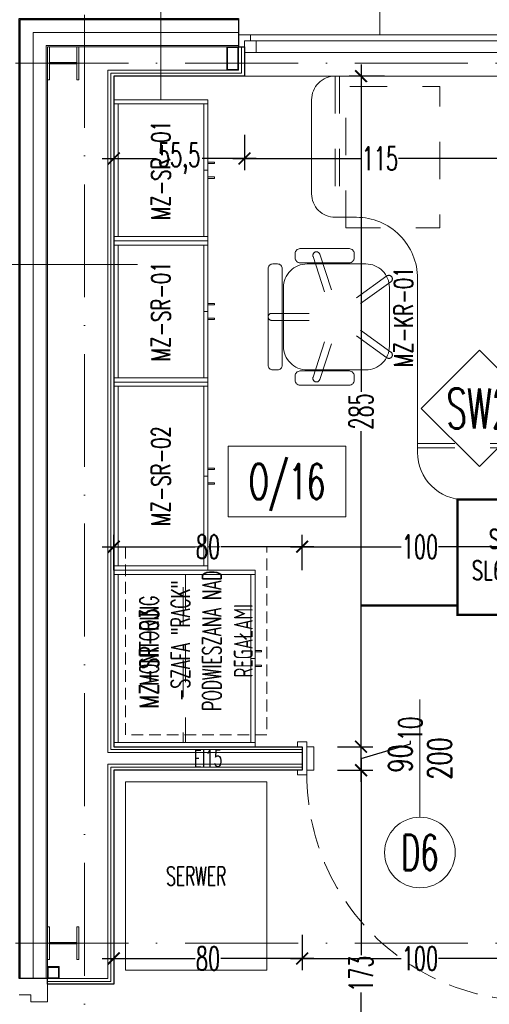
# Model space of a CAD drawing. Header units: millimetres. Extents: x -2074 to 12588, y -3630 to 101167.
# Tile 111 of 256: x 1942 to 2142, y 1691 to 2109. Entities that reach past the tile are written whole.
import ezdxf
from ezdxf.enums import TextEntityAlignment as Align

# ---------------------------------------------------------------- set-up
doc = ezdxf.new("R2010")
doc.units = ezdxf.units.MM
for name, pattern in [('ACAD_ISO10W100', [18, 12, -3, 0, -3]), ('DASH', [0.75, 0.5, -0.25]), ('DASHED', [19.05, 12.7, -6.35]), ('DGN Style 2', [40.89049, 24.534294, -16.356196]), ('HIDDEN2', [6.175, 3.175, -3])]:
    doc.linetypes.add(name, pattern=pattern)
for name, color, linetype, lineweight in [('SelinAr_BUD_drzwi okna', 7, 'Continuous', 18), ('SelinAr_BUD_drzwi okna znaczniki', 7, 'Continuous', 18), ('SelinAr_BUD_opisy', 7, 'Continuous', 20), ('SelinAr_BUD_opisy pomieszczeń', 7, 'Continuous', 20), ('SelinAr_BUD_opisy ścian', 7, 'Continuous', 20), ('SelinAr_BUD_osie', 8, 'ACAD_ISO10W100', 18), ('SelinAr_BUD_wymiary', 7, 'Continuous', 18), ('SelinAr_BUD_ściany', 7, 'Continuous', 25), ('SelinAr_BUD_ściany struktura', 8, 'Continuous', 9), ('SelinAr_IE_rozdzielnica serwer', 7, 'Continuous', 18), ('SelinAr_K_stal', 7, 'Continuous', 20), ('SelinAr_WYP_meble', 8, 'Continuous', 18), ('SelinAr_WYP_ppoż', 1, 'Continuous', 25)]:
    doc.layers.add(name, color=color, linetype=linetype, lineweight=lineweight)
doc.styles.add('JACEK_07', font='SIMPLEX.SHX', dxfattribs={"width": 0.7})
doc.styles.add('style1', font='romans.shx', dxfattribs={"width": 0.6})
doc.linetypes.add('BATTING', pattern='A,0.00254,-2.54,[134,ltypeshp.shx,S=2.54,R=0,X=-2.54,Y=0],-5.08,[134,ltypeshp.shx,S=2.54,R=180,X=2.54,Y=0],-2.54', length=10.16254)
doc.dimstyles.new('ISO-25 Ania', dxfattribs={"dimtxt": 10, "dimasz": 5, "dimexe": 5, "dimexo": 0.625, "dimtad": 0, "dimrnd": 0.01, "dimtxsty": 'style1', "dimblk": 'ARCHTICK', "dimcen": 5, "dimdle": 5, "dimadec": 0, "dimazin": 0, "dimtfac": 1, "dimtmove": 0, "dimatfit": 3, "dimldrblk": 'ARCHTICK', "dimfxl": 0, "dimarcsym": 0})

# ---------------------------------------------------------------- blocks, each defined once
blk = doc.blocks.new('fdfsdfeqweqwe')
at = {"layer": 'SelinAr_BUD_drzwi okna znaczniki', "ltscale": 0.2}
blk.add_circle((10544.64, 109215.02), 15, dxfattribs=at)
at = {"layer": 'SelinAr_BUD_drzwi okna znaczniki', "ltscale": 0.2, "style": 'style1', "width": 0.6}
blk.add_text('D6', height=15, dxfattribs=at).set_placement((10544.64, 109215.02), align=Align.MIDDLE_CENTER)
blk = doc.blocks.new('*U616')
at = {"ltscale": 4}
blk.add_line((0, 50), (0, -2060), dxfattribs=at)
blk = doc.blocks.new('*U373')
at = {"linetype": 'HIDDEN2', "lineweight": 0, "ltscale": 5}
for p, q in [((156.2, -61), (156.2, 0)), ((158, -61), (158, 0)), ((0, -94.2), (60, -94.2)), ((0, -96), (60, -96))]:
    blk.add_line(p, q, dxfattribs=at)
at = {"lineweight": 0, "flags": 128}
blk.add_lwpolyline([(60, -87), (60, -96, -0.414214), (50, -106), (10, -106, -0.414214), (0, -96), (0, 0), (180, 0), (180, -41, -0.414214), (160, -61), (86, -61, 0.414214)], format="xyb", close=True, dxfattribs=at)
at = {"linetype": 'HIDDEN2', "lineweight": 0, "ltscale": 5, "flags": 128}
blk.add_lwpolyline([(64.42, -91.5), (4.42, -91.5), (4.42, -51.5), (64.42, -51.5)], close=True, dxfattribs=at)
at = {"lineweight": 0}
blk.add_circle((13, -13), 3, dxfattribs=at)
at = {"insert": (90, -20.5), "char_height": 8, "width": 180, "attachment_point": 5, "style": 'JACEK_07'}
blk.add_mtext('MZ-B-02-L/P', dxfattribs=at)
blk = doc.blocks.new('*U372')
at = {"linetype": 'Continuous', "lineweight": 0}
for p, q in [((0, 0), (75, 0)), ((1.8, -1.8), (73.2, -1.8))]:
    blk.add_line(p, q, dxfattribs=at)
at = {"linetype": 'Continuous', "lineweight": 0, "flags": 128}
for points in [[(1.8, 0), (1.8, -60), (0, -60), (0, 0)], [(75, 0), (75, -60), (73.2, -60), (73.2, 0)], [(1.8, -58.2), (37.5, -58.2), (37.5, -60), (1.8, -60)], [(37.5, -58.2), (73.2, -58.2), (73.2, -60), (37.5, -60)], [(34.66, -60), (34.66, -62.79), (34.06, -62.79), (34.06, -60)], [(40.34, -60), (40.34, -62.79), (40.94, -62.79), (40.94, -60)]]:
    blk.add_lwpolyline(points, close=True, dxfattribs=at)
at = {"linetype": 'HIDDEN2', "lineweight": 0, "ltscale": 5, "flags": 128}
blk.add_lwpolyline([(73.2, -29.5), (73.2, -30.5), (1.8, -30.5), (1.8, -29.5)], close=True, dxfattribs=at)
at = {"insert": (37.5, -15), "char_height": 8, "width": 75, "attachment_point": 5, "style": 'JACEK_07'}
blk.add_mtext('MZ-SR-03', dxfattribs=at)
blk = doc.blocks.new('*U371')
at = {"linetype": 'HIDDEN2', "lineweight": 0, "ltscale": 5}
for p, q in [((-1.5, -1.5), (-1.5, -29)), ((1.5, -1.5), (1.5, -29)), ((-25.69, -19.08), (0.46, -27.57)), ((25.69, -19.08), (-0.46, -27.57)), ((-26.62, -21.93), (-0.46, -30.43)), ((26.62, -21.93), (0.46, -30.43)), ((-17.38, -50.37), (-1.21, -28.12)), ((17.38, -50.37), (1.21, -28.12)), ((-14.95, -52.13), (1.21, -29.88)), ((14.95, -52.13), (-1.21, -29.88))]:
    blk.add_line(p, q, dxfattribs=at)
at = {"linetype": 'Continuous', "lineweight": 0}
for p, q in [((-22.5, -26.5), (-22.5, -21.5)), ((22.5, -26.5), (22.5, -21.5))]:
    blk.add_line(p, q, dxfattribs=at)
at = {"linetype": 'Continuous', "lineweight": 0, "flags": 128}
for points in [[(20.5, 0), (-20.5, 0, 0.414214), (-22.5, -2), (-22.5, -4, 0.414214), (-20.5, -6), (20.5, -6, 0.414214), (22.5, -4), (22.5, -2, 0.414214)], [(-12.5, -51.5, -0.414214), (-22.5, -41.5), (-22.5, -16.5, -0.414214), (-12.5, -6.5), (12.5, -6.5, -0.414214), (22.5, -16.5), (22.5, -41.5, -0.414214), (12.5, -51.5)], [(-29, -13.5), (-29, -34.5, 0.414214), (-27, -36.5), (-25, -36.5, 0.414214), (-23, -34.5), (-23, -13.5, 0.414214), (-25, -11.5), (-27, -11.5, 0.414214)], [(25, -36.5), (27, -36.5, 0.414214), (29, -34.5), (29, -13.5, 0.414214), (27, -11.5), (25, -11.5, 0.414214), (23, -13.5), (23, -34.5, 0.414214)]]:
    blk.add_lwpolyline(points, format="xyb", close=True, dxfattribs=at)
at = {"linetype": 'DGN Style 2', "lineweight": 0, "extrusion": (0, 0, -1)}
for centre, start, end in [((0, -1.5), 0, 180), ((26.15, -20.5), 288, 108), ((-26.15, -20.5), 72, 252), ((16.16, -51.25), 216, 36), ((-16.16, -51.25), 144, 324)]:
    blk.add_arc(centre, 1.5, start, end, dxfattribs=at)
at = {"insert": (0, -57.5), "char_height": 8, "width": 45, "attachment_point": 5, "style": 'JACEK_07'}
blk.add_mtext('MZ-KR-01', dxfattribs=at)
blk = doc.blocks.new('*U453')
for points in [[(-2, 5), (0, 5), (0, -5), (-2, -5), (-2, -7), (2, -7), (2, -5), (2, 7), (-2, 7), (-2, 5)], [(2, -5), (5, -5), (5, 5), (2, 5)], [(98, -5), (95, -5), (95, 5), (98, 5)], [(102, 5), (100, 5), (100, -5), (102, -5), (102, -7), (98, -7), (98, -5), (98, 7), (102, 7), (102, 5)]]:
    blk.add_lwpolyline(points)
blk.add_lwpolyline([(96, -7), (96, -10), (94, -10), (94, -100), (96, -100), (96, -103), (98, -103), (98, -7)], close=True)
at = {"linetype": 'DASHED'}
blk.add_arc((98, -7), 96, 180, 270, dxfattribs=at)
at = {"layer": 'SelinAr_BUD_drzwi okna znaczniki'}
blk.add_lwpolyline([(50, 25), (50, -25)], dxfattribs=at)
at = {"layer": 'SelinAr_BUD_drzwi okna znaczniki', "insert": (50, 0), "char_height": 10, "width": 10, "attachment_point": 5, "rotation": 90, "style": 'JACEK_07'}
blk.add_mtext('90\\P200', dxfattribs=at)
blk = doc.blocks.new('*U466')
at = {"linetype": 'Continuous', "lineweight": 0}
for p, q in [((0, 0), (80, 0)), ((1.8, -1.8), (78.2, -1.8))]:
    blk.add_line(p, q, dxfattribs=at)
at = {"linetype": 'Continuous', "lineweight": 0, "flags": 128}
for points in [[(1.8, 0), (1.8, -40), (0, -40), (0, 0)], [(80, 0), (80, -40), (78.2, -40), (78.2, 0)], [(1.8, -38.2), (40, -38.2), (40, -40), (1.8, -40)], [(37.16, -40), (37.16, -42.79), (36.56, -42.79), (36.56, -40)], [(40, -38.2), (78.2, -38.2), (78.2, -40), (40, -40)], [(42.84, -40), (42.84, -42.79), (43.44, -42.79), (43.44, -40)]]:
    blk.add_lwpolyline(points, close=True, dxfattribs=at)
at = {"insert": (40, -20), "char_height": 8, "width": 80, "attachment_point": 5, "style": 'JACEK_07'}
blk.add_mtext('MZ-SR-02', dxfattribs=at)
blk = doc.blocks.new('*U626')
at = {"ltscale": 4}
blk.add_line((-50, 0), (1785.4, 0), dxfattribs=at)
blk = doc.blocks.new('*U625')
at = {"ltscale": 4}
blk.add_line((-50, 0), (1785.4, 0), dxfattribs=at)
blk = doc.blocks.new('*U467')
at = {"linetype": 'Continuous', "lineweight": 0}
for p, q in [((0, 0), (60, 0)), ((60, 0), (120, 0)), ((1.8, -1.8), (58.2, -1.8)), ((61.8, -1.8), (118.2, -1.8))]:
    blk.add_line(p, q, dxfattribs=at)
at = {"linetype": 'Continuous', "lineweight": 0, "flags": 128}
for points in [[(1.8, 0), (1.8, -40), (0, -40), (0, 0)], [(60, 0), (60, -40), (58.2, -40), (58.2, 0)], [(61.8, 0), (61.8, -40), (60, -40), (60, 0)], [(120, 0), (120, -40), (118.2, -40), (118.2, 0)], [(1.8, -38.2), (30, -38.2), (30, -40), (1.8, -40)], [(27.16, -40), (27.16, -42.79), (26.56, -42.79), (26.56, -40)], [(30, -38.2), (58.2, -38.2), (58.2, -40), (30, -40)], [(32.84, -40), (32.84, -42.79), (33.44, -42.79), (33.44, -40)], [(61.8, -38.2), (90, -38.2), (90, -40), (61.8, -40)], [(87.16, -40), (87.16, -42.79), (86.56, -42.79), (86.56, -40)], [(90, -38.2), (118.2, -38.2), (118.2, -40), (90, -40)], [(92.84, -40), (92.84, -42.79), (93.44, -42.79), (93.44, -40)]]:
    blk.add_lwpolyline(points, close=True, dxfattribs=at)
at = {"char_height": 8, "width": 60, "attachment_point": 5, "style": 'JACEK_07'}
for insert in [(30, -20), (90, -20)]:
    blk.add_mtext('MZ-SR-01', dxfattribs=dict(at, insert=insert))
blk = doc.blocks.new('*U468')
at = {"const_width": 1}
blk.add_lwpolyline([(0, -49), (0, 0), (-44, 0), (-44, -49)], close=True, dxfattribs=at)
blk.add_lwpolyline([(-44, -45, 1, 1, 0), (-85, -45, 0, 0, -0.414214), (-44, -4, 0, 0, -5.57121)], format="xyseb")
at = {"insert": (-22, -24.7), "char_height": 8, "width": 44, "attachment_point": 5, "style": 'JACEK_07'}
blk.add_mtext('SEJF\\PSL67/I+', dxfattribs=at)
blk = doc.blocks.new('_ArchTick')
at = {"color": 0, "linetype": 'ByBlock', "const_width": 0.15}
blk.add_lwpolyline([(-0.5, -0.5), (0.5, 0.5)], dxfattribs=at)
blk = doc.blocks.new('*D662')
at = {"layer": 'Defpoints', "color": 0}
for p in [(1982.16, 2289.74), (1941.96, 2109.74), (1982.16, 2085.24)]:
    blk.add_point(p, dxfattribs=at)
at = {"layer": 'SelinAr_BUD_wymiary', "color": 0, "lineweight": -2}
for p, q in [((1941.96, 2279.74), (1941.96, 2294.74)), ((1982.16, 2279.74), (1982.16, 2294.74)), ((1936.96, 2289.74), (1952.29, 2289.74)), ((1987.16, 2289.74), (1971.82, 2289.74))]:
    blk.add_line(p, q, dxfattribs=at)
at = {"layer": 'SelinAr_BUD_wymiary', "color": 0, "lineweight": -2, "xscale": 5, "yscale": 5, "zscale": 5, "rotation": 180}
blk.add_blockref('_ArchTick', (1941.96, 2289.74), dxfattribs=at)
at = {"layer": 'SelinAr_BUD_wymiary', "color": 0, "lineweight": -2, "xscale": 5, "yscale": 5, "zscale": 5}
blk.add_blockref('_ArchTick', (1982.16, 2289.74), dxfattribs=at)
at = {"layer": 'SelinAr_BUD_wymiary', "color": 0, "insert": (1962.06, 2289.74), "char_height": 10, "attachment_point": 5, "style": 'style1'}
blk.add_mtext('40,2', dxfattribs=at)
blk = doc.blocks.new('*D663')
at = {"layer": 'Defpoints', "color": 0}
for p in [(2172.16, 2289.74), (1982.16, 2085.24), (2172.16, 2085.24)]:
    blk.add_point(p, dxfattribs=at)
at = {"layer": 'SelinAr_BUD_wymiary', "color": 0, "lineweight": -2}
for p, q in [((1982.16, 2279.74), (1982.16, 2294.74)), ((2172.16, 2279.74), (2172.16, 2294.74)), ((1977.16, 2289.74), (2069.25, 2289.74)), ((2177.16, 2289.74), (2085.07, 2289.74))]:
    blk.add_line(p, q, dxfattribs=at)
at = {"layer": 'SelinAr_BUD_wymiary', "color": 0, "lineweight": -2, "xscale": 5, "yscale": 5, "zscale": 5, "rotation": 180}
blk.add_blockref('_ArchTick', (1982.16, 2289.74), dxfattribs=at)
at = {"layer": 'SelinAr_BUD_wymiary', "color": 0, "lineweight": -2, "xscale": 5, "yscale": 5, "zscale": 5}
blk.add_blockref('_ArchTick', (2172.16, 2289.74), dxfattribs=at)
at = {"layer": 'SelinAr_BUD_wymiary', "color": 0, "insert": (2077.16, 2289.74), "char_height": 10, "attachment_point": 5, "style": 'style1'}
blk.add_mtext('190', dxfattribs=at)
blk = doc.blocks.new('*D687')
at = {"layer": 'Defpoints', "color": 0}
for p in [(1761.96, 1790.24), (1982.16, 1790.24), (1982.16, 1357.24)]:
    blk.add_point(p, dxfattribs=at)
at = {"layer": 'SelinAr_BUD_wymiary', "color": 0, "lineweight": -2}
for p, q in [((1761.96, 1795.24), (1761.96, 1582.08)), ((1771.96, 1790.24), (1756.96, 1790.24)), ((1761.96, 1352.24), (1761.96, 1565.4)), ((1771.96, 1357.24), (1756.96, 1357.24))]:
    blk.add_line(p, q, dxfattribs=at)
at = {"layer": 'SelinAr_BUD_wymiary', "color": 0, "lineweight": -2, "xscale": 5, "yscale": 5, "zscale": 5}
for p, rotation in [((1761.96, 1790.24), 90), ((1761.96, 1357.24), 270)]:
    blk.add_blockref('_ArchTick', p, dxfattribs=dict(at, rotation=rotation))
at = {"layer": 'SelinAr_BUD_wymiary', "color": 0, "insert": (1761.96, 1573.74), "char_height": 10, "attachment_point": 5, "rotation": 90, "style": 'style1'}
blk.add_mtext('433', dxfattribs=at)
blk = doc.blocks.new('*D688')
at = {"layer": 'Defpoints', "color": 0}
for p in [(1761.96, 1800.24), (1982.16, 1800.24), (1982.16, 1790.24)]:
    blk.add_point(p, dxfattribs=at)
at = {"layer": 'SelinAr_BUD_wymiary', "color": 0, "lineweight": -2}
for p, q in [((1761.96, 1785.24), (1761.96, 1805.24)), ((1751.02, 1798.52), (1751.02, 1799.77)), ((1771.96, 1800.24), (1756.96, 1800.24)), ((1761.96, 1795.24), (1751.02, 1798.52)), ((1771.96, 1790.24), (1756.96, 1790.24))]:
    blk.add_line(p, q, dxfattribs=at)
at = {"layer": 'SelinAr_BUD_wymiary', "color": 0, "lineweight": -2, "xscale": 5, "yscale": 5, "zscale": 5}
for p, rotation in [((1761.96, 1800.24), 90), ((1761.96, 1790.24), 270)]:
    blk.add_blockref('_ArchTick', p, dxfattribs=dict(at, rotation=rotation))
at = {"layer": 'SelinAr_BUD_wymiary', "color": 0, "insert": (1751.02, 1804.83), "char_height": 10, "attachment_point": 5, "rotation": 90, "style": 'style1'}
blk.add_mtext('10', dxfattribs=at)
blk = doc.blocks.new('*D689')
at = {"layer": 'Defpoints', "color": 0}
for p in [(1761.96, 2085.24), (1982.16, 2085.24), (1982.16, 1800.24)]:
    blk.add_point(p, dxfattribs=at)
at = {"layer": 'SelinAr_BUD_wymiary', "color": 0, "lineweight": -2}
for p, q in [((1761.96, 2090.24), (1761.96, 1951.08)), ((1771.96, 2085.24), (1756.96, 2085.24)), ((1761.96, 1795.24), (1761.96, 1934.4)), ((1771.96, 1800.24), (1756.96, 1800.24))]:
    blk.add_line(p, q, dxfattribs=at)
at = {"layer": 'SelinAr_BUD_wymiary', "color": 0, "lineweight": -2, "xscale": 5, "yscale": 5, "zscale": 5}
for p, rotation in [((1761.96, 2085.24), 90), ((1761.96, 1800.24), 270)]:
    blk.add_blockref('_ArchTick', p, dxfattribs=dict(at, rotation=rotation))
at = {"layer": 'SelinAr_BUD_wymiary', "color": 0, "insert": (1761.96, 1942.74), "char_height": 10, "attachment_point": 5, "rotation": 90, "style": 'style1'}
blk.add_mtext('285', dxfattribs=at)
blk = doc.blocks.new('*D690')
at = {"layer": 'Defpoints', "color": 0}
for p in [(1761.96, 2109.74), (1941.96, 2109.74), (1982.16, 2085.24)]:
    blk.add_point(p, dxfattribs=at)
at = {"layer": 'SelinAr_BUD_wymiary', "color": 0, "lineweight": -2}
for p, q in [((1761.96, 2114.74), (1761.96, 2107.26)), ((1771.96, 2109.74), (1756.96, 2109.74)), ((1771.96, 2085.24), (1756.96, 2085.24)), ((1761.96, 2080.24), (1761.96, 2087.72))]:
    blk.add_line(p, q, dxfattribs=at)
at = {"layer": 'SelinAr_BUD_wymiary', "color": 0, "lineweight": -2, "xscale": 5, "yscale": 5, "zscale": 5}
for p, rotation in [((1761.96, 2109.74), 90), ((1761.96, 2085.24), 270)]:
    blk.add_blockref('_ArchTick', p, dxfattribs=dict(at, rotation=rotation))
at = {"layer": 'SelinAr_BUD_wymiary', "color": 0, "insert": (1761.96, 2097.49), "char_height": 10, "attachment_point": 5, "rotation": 90, "style": 'style1'}
blk.add_mtext('24,5', dxfattribs=at)
blk = doc.blocks.new('*D692')
at = {"layer": 'Defpoints', "color": 0}
for p in [(2209.66, 2319.74), (2209.66, 2109.74), (1969.66, 742.48)]:
    blk.add_point(p, dxfattribs=at)
at = {"layer": 'SelinAr_BUD_wymiary', "color": 0, "lineweight": -2}
for p, q in [((1969.66, 2309.74), (1969.66, 2324.74)), ((2209.66, 2309.74), (2209.66, 2324.74)), ((1964.66, 2319.74), (2081.32, 2319.74)), ((2214.66, 2319.74), (2098, 2319.74))]:
    blk.add_line(p, q, dxfattribs=at)
at = {"layer": 'SelinAr_BUD_wymiary', "color": 0, "lineweight": -2, "xscale": 5, "yscale": 5, "zscale": 5, "rotation": 180}
blk.add_blockref('_ArchTick', (1969.66, 2319.74), dxfattribs=at)
at = {"layer": 'SelinAr_BUD_wymiary', "color": 0, "lineweight": -2, "xscale": 5, "yscale": 5, "zscale": 5}
blk.add_blockref('_ArchTick', (2209.66, 2319.74), dxfattribs=at)
at = {"layer": 'SelinAr_BUD_wymiary', "color": 0, "insert": (2089.66, 2319.74), "char_height": 10, "attachment_point": 5, "style": 'style1'}
blk.add_mtext('240', dxfattribs=at)
blk = doc.blocks.new('*D734')
at = {"layer": 'Defpoints', "color": 0}
for p in [(2062.16, 1885.24), (2062.16, 1800.24), (2162.16, 1800.24)]:
    blk.add_point(p, dxfattribs=at)
at = {"layer": 'SelinAr_BUD_wymiary', "color": 0, "lineweight": -2}
for p, q in [((2062.16, 1875.24), (2062.16, 1890.24)), ((2162.16, 1875.24), (2162.16, 1890.24)), ((2057.16, 1885.24), (2104.25, 1885.24)), ((2167.16, 1885.24), (2120.07, 1885.24))]:
    blk.add_line(p, q, dxfattribs=at)
at = {"layer": 'SelinAr_BUD_wymiary', "color": 0, "lineweight": -2, "xscale": 5, "yscale": 5, "zscale": 5, "rotation": 180}
blk.add_blockref('_ArchTick', (2062.16, 1885.24), dxfattribs=at)
at = {"layer": 'SelinAr_BUD_wymiary', "color": 0, "lineweight": -2, "xscale": 5, "yscale": 5, "zscale": 5}
blk.add_blockref('_ArchTick', (2162.16, 1885.24), dxfattribs=at)
at = {"layer": 'SelinAr_BUD_wymiary', "color": 0, "insert": (2112.16, 1885.24), "char_height": 10, "attachment_point": 5, "style": 'style1'}
blk.add_mtext('100', dxfattribs=at)
blk = doc.blocks.new('*D735')
at = {"layer": 'Defpoints', "color": 0}
for p in [(1982.16, 1885.24), (1982.16, 1800.24), (2062.16, 1800.24)]:
    blk.add_point(p, dxfattribs=at)
at = {"layer": 'SelinAr_BUD_wymiary', "color": 0, "lineweight": -2}
for p, q in [((1982.16, 1875.24), (1982.16, 1890.24)), ((2062.16, 1875.24), (2062.16, 1890.24)), ((1977.16, 1885.24), (2016.67, 1885.24)), ((2067.16, 1885.24), (2027.64, 1885.24))]:
    blk.add_line(p, q, dxfattribs=at)
at = {"layer": 'SelinAr_BUD_wymiary', "color": 0, "lineweight": -2, "xscale": 5, "yscale": 5, "zscale": 5, "rotation": 180}
blk.add_blockref('_ArchTick', (1982.16, 1885.24), dxfattribs=at)
at = {"layer": 'SelinAr_BUD_wymiary', "color": 0, "lineweight": -2, "xscale": 5, "yscale": 5, "zscale": 5}
blk.add_blockref('_ArchTick', (2062.16, 1885.24), dxfattribs=at)
at = {"layer": 'SelinAr_BUD_wymiary', "color": 0, "insert": (2022.16, 1885.24), "char_height": 10, "attachment_point": 5, "style": 'style1'}
blk.add_mtext('80', dxfattribs=at)
blk = doc.blocks.new('*D736')
at = {"layer": 'Defpoints', "color": 0}
for p in [(1982.16, 2085.24), (2037.66, 2085.24), (2037.66, 2050.24)]:
    blk.add_point(p, dxfattribs=at)
at = {"layer": 'SelinAr_BUD_wymiary', "color": 0, "lineweight": -2}
for p, q in [((1982.16, 2060.24), (1982.16, 2045.24)), ((2037.66, 2060.24), (2037.66, 2045.24)), ((1977.16, 2050.24), (2000.14, 2050.24)), ((2042.66, 2050.24), (2019.67, 2050.24))]:
    blk.add_line(p, q, dxfattribs=at)
at = {"layer": 'SelinAr_BUD_wymiary', "color": 0, "lineweight": -2, "xscale": 5, "yscale": 5, "zscale": 5, "rotation": 180}
blk.add_blockref('_ArchTick', (1982.16, 2050.24), dxfattribs=at)
at = {"layer": 'SelinAr_BUD_wymiary', "color": 0, "lineweight": -2, "xscale": 5, "yscale": 5, "zscale": 5}
blk.add_blockref('_ArchTick', (2037.66, 2050.24), dxfattribs=at)
at = {"layer": 'SelinAr_BUD_wymiary', "color": 0, "insert": (2009.91, 2050.24), "char_height": 10, "attachment_point": 5, "style": 'style1'}
blk.add_mtext('55,5', dxfattribs=at)
blk = doc.blocks.new('*D737')
at = {"layer": 'Defpoints', "color": 0}
for p in [(2037.66, 2085.24), (2152.66, 2085.24), (2152.66, 2050.24)]:
    blk.add_point(p, dxfattribs=at)
at = {"layer": 'SelinAr_BUD_wymiary', "color": 0, "lineweight": -2}
for p, q in [((2037.66, 2060.24), (2037.66, 2045.24)), ((2152.66, 2060.24), (2152.66, 2045.24)), ((2032.66, 2050.24), (2087.25, 2050.24)), ((2157.66, 2050.24), (2103.07, 2050.24))]:
    blk.add_line(p, q, dxfattribs=at)
at = {"layer": 'SelinAr_BUD_wymiary', "color": 0, "lineweight": -2, "xscale": 5, "yscale": 5, "zscale": 5, "rotation": 180}
blk.add_blockref('_ArchTick', (2037.66, 2050.24), dxfattribs=at)
at = {"layer": 'SelinAr_BUD_wymiary', "color": 0, "lineweight": -2, "xscale": 5, "yscale": 5, "zscale": 5}
blk.add_blockref('_ArchTick', (2152.66, 2050.24), dxfattribs=at)
at = {"layer": 'SelinAr_BUD_wymiary', "color": 0, "insert": (2095.16, 2050.24), "char_height": 10, "attachment_point": 5, "style": 'style1'}
blk.add_mtext('115', dxfattribs=at)
blk = doc.blocks.new('*D774')
at = {"layer": 'Defpoints', "color": 0}
for p in [(1982.16, 1790.24), (2062.16, 1790.24), (2062.16, 1710.24)]:
    blk.add_point(p, dxfattribs=at)
at = {"layer": 'SelinAr_BUD_wymiary', "color": 0, "lineweight": -2}
for p, q in [((1982.16, 1720.24), (1982.16, 1705.24)), ((2062.16, 1720.24), (2062.16, 1705.24)), ((1977.16, 1710.24), (2016.67, 1710.24)), ((2067.16, 1710.24), (2027.64, 1710.24))]:
    blk.add_line(p, q, dxfattribs=at)
at = {"layer": 'SelinAr_BUD_wymiary', "color": 0, "lineweight": -2, "xscale": 5, "yscale": 5, "zscale": 5, "rotation": 180}
blk.add_blockref('_ArchTick', (1982.16, 1710.24), dxfattribs=at)
at = {"layer": 'SelinAr_BUD_wymiary', "color": 0, "lineweight": -2, "xscale": 5, "yscale": 5, "zscale": 5}
blk.add_blockref('_ArchTick', (2062.16, 1710.24), dxfattribs=at)
at = {"layer": 'SelinAr_BUD_wymiary', "color": 0, "insert": (2022.16, 1710.24), "char_height": 10, "attachment_point": 5, "style": 'style1'}
blk.add_mtext('80', dxfattribs=at)
blk = doc.blocks.new('*D775')
at = {"layer": 'Defpoints', "color": 0}
for p in [(2062.16, 1790.24), (2162.16, 1790.24), (2162.16, 1710.24)]:
    blk.add_point(p, dxfattribs=at)
at = {"layer": 'SelinAr_BUD_wymiary', "color": 0, "lineweight": -2}
for p, q in [((2062.16, 1720.24), (2062.16, 1705.24)), ((2162.16, 1720.24), (2162.16, 1705.24)), ((2057.16, 1710.24), (2104.25, 1710.24)), ((2167.16, 1710.24), (2120.07, 1710.24))]:
    blk.add_line(p, q, dxfattribs=at)
at = {"layer": 'SelinAr_BUD_wymiary', "color": 0, "lineweight": -2, "xscale": 5, "yscale": 5, "zscale": 5, "rotation": 180}
blk.add_blockref('_ArchTick', (2062.16, 1710.24), dxfattribs=at)
at = {"layer": 'SelinAr_BUD_wymiary', "color": 0, "lineweight": -2, "xscale": 5, "yscale": 5, "zscale": 5}
blk.add_blockref('_ArchTick', (2162.16, 1710.24), dxfattribs=at)
at = {"layer": 'SelinAr_BUD_wymiary', "color": 0, "insert": (2112.16, 1710.24), "char_height": 10, "attachment_point": 5, "style": 'style1'}
blk.add_mtext('100', dxfattribs=at)
blk = doc.blocks.new('*D822')
at = {"layer": 'Defpoints', "color": 0}
for p in [(1982.16, 1790.24), (2087.16, 1790.24), (2192.16, 1617.24)]:
    blk.add_point(p, dxfattribs=at)
at = {"layer": 'SelinAr_BUD_wymiary', "color": 0, "lineweight": -2}
for p, q in [((2087.16, 1795.24), (2087.16, 1711.65)), ((2077.16, 1790.24), (2092.16, 1790.24)), ((2087.16, 1612.24), (2087.16, 1695.83)), ((2097.16, 1617.24), (2082.16, 1617.24))]:
    blk.add_line(p, q, dxfattribs=at)
at = {"layer": 'SelinAr_BUD_wymiary', "color": 0, "lineweight": -2, "xscale": 5, "yscale": 5, "zscale": 5}
for p, rotation in [((2087.16, 1790.24), 90), ((2087.16, 1617.24), 270)]:
    blk.add_blockref('_ArchTick', p, dxfattribs=dict(at, rotation=rotation))
at = {"layer": 'SelinAr_BUD_wymiary', "color": 0, "insert": (2087.16, 1703.74), "char_height": 10, "attachment_point": 5, "rotation": 90, "style": 'style1'}
blk.add_mtext('173', dxfattribs=at)
blk = doc.blocks.new('*D823')
at = {"layer": 'Defpoints', "color": 0}
for p in [(1982.16, 1800.24), (2087.16, 1800.24), (1982.16, 1790.24)]:
    blk.add_point(p, dxfattribs=at)
at = {"layer": 'SelinAr_BUD_wymiary', "color": 0, "lineweight": -2}
for p, q in [((2087.16, 1785.24), (2087.16, 1805.24)), ((2077.16, 1800.24), (2092.16, 1800.24)), ((2087.16, 1795.24), (2108.09, 1801.52)), ((2108.09, 1801.52), (2108.09, 1802.77)), ((2077.16, 1790.24), (2092.16, 1790.24))]:
    blk.add_line(p, q, dxfattribs=at)
at = {"layer": 'SelinAr_BUD_wymiary', "color": 0, "lineweight": -2, "xscale": 5, "yscale": 5, "zscale": 5}
for p, rotation in [((2087.16, 1800.24), 90), ((2087.16, 1790.24), 270)]:
    blk.add_blockref('_ArchTick', p, dxfattribs=dict(at, rotation=rotation))
at = {"layer": 'SelinAr_BUD_wymiary', "color": 0, "insert": (2108.09, 1807.83), "char_height": 10, "attachment_point": 5, "rotation": 90, "style": 'style1'}
blk.add_mtext('10', dxfattribs=at)
blk = doc.blocks.new('*D824')
at = {"layer": 'Defpoints', "color": 0}
for p in [(2087.16, 2085.24), (2172.16, 2085.24), (1982.16, 1800.24)]:
    blk.add_point(p, dxfattribs=at)
at = {"layer": 'SelinAr_BUD_wymiary', "color": 0, "lineweight": -2}
for p, q in [((2087.16, 2090.24), (2087.16, 1951.08)), ((2097.16, 2085.24), (2082.16, 2085.24)), ((2087.16, 1795.24), (2087.16, 1934.4)), ((2077.16, 1800.24), (2092.16, 1800.24))]:
    blk.add_line(p, q, dxfattribs=at)
at = {"layer": 'SelinAr_BUD_wymiary', "color": 0, "lineweight": -2, "xscale": 5, "yscale": 5, "zscale": 5}
for p, rotation in [((2087.16, 2085.24), 90), ((2087.16, 1800.24), 270)]:
    blk.add_blockref('_ArchTick', p, dxfattribs=dict(at, rotation=rotation))
at = {"layer": 'SelinAr_BUD_wymiary', "color": 0, "insert": (2087.16, 1942.74), "char_height": 10, "attachment_point": 5, "rotation": 90, "style": 'style1'}
blk.add_mtext('285', dxfattribs=at)
blk = doc.blocks.new('EQWEQW')
at = {"layer": 'SelinAr_BUD_opisy ścian', "ltscale": 5}
blk.add_lwpolyline([(14219.25, 15.24), (14244, 39.99), (14219.25, 64.74), (14194.5, 39.99)], close=True, dxfattribs=at)
blk = doc.blocks.new('ERRWERWE')
at = {"layer": 'SelinAr_BUD_opisy'}
blk.add_blockref('EQWEQW', (-10400.92, 400.19), dxfattribs=at)
at = {"layer": 'SelinAr_BUD_opisy ścian', "ltscale": 0.2, "style": 'style1', "width": 0.6}
blk.add_text('SW2', height=17, dxfattribs=at).set_placement((3818.33, 440.19), align=Align.MIDDLE_CENTER)

msp = doc.modelspace()

# ---------------------------------------------------------------- linework, layer by layer
at = {"layer": 'SelinAr_BUD_drzwi okna'}
for p, q in [((1941.957, 1701.741), (1953.957, 1701.741)), ((1953.957, 1701.741), (1953.957, 1691.741)), ((1946.957, 1694.741), (1941.957, 1694.741)), ((1946.957, 1691.741), (1946.957, 1694.741)), ((1953.957, 1691.741), (1946.957, 1691.741))]:
    msp.add_line(p, q, dxfattribs=at)
for points in [[(2155.157, 2102.741), (2035.157, 2102.741)], [(2040.157, 2100.241), (2040.157, 2102.741)], [(2042.657, 2100.241), (2042.657, 2095.241)], [(2152.657, 2085.241), (2037.657, 2085.241)]]:
    msp.add_lwpolyline(points, dxfattribs=at)
msp.add_lwpolyline([(2152.657, 2100.241), (2037.657, 2100.241), (2037.657, 2095.241), (2152.657, 2095.241)], close=True, dxfattribs=at)
at = {"layer": 'SelinAr_BUD_drzwi okna znaczniki', "ltscale": 0.5}
msp.add_lwpolyline([(2095.157, 2102.741), (2095.157, 2109.741), (2095.157, 2139.741)], dxfattribs=at)
at = {"layer": 'SelinAr_BUD_opisy pomieszczeń'}
msp.add_lwpolyline([(2030.693, 1897.942), (2080.693, 1897.942), (2080.693, 1927.942), (2030.693, 1927.942)], close=True, dxfattribs=at)
at = {"layer": 'SelinAr_BUD_opisy ścian'}
for points in [[(2002.157, 2075.241), (2002.157, 2085.241), (2002.157, 2109.741), (2002.157, 2119.741)], [(1992.157, 2005.241), (1982.157, 2005.241), (1941.957, 2005.241), (1931.957, 2005.241)]]:
    msp.add_lwpolyline(points, dxfattribs=at)
at = {"layer": 'SelinAr_BUD_ściany'}
msp.add_lwpolyline([(2062.157, 1800.241), (2062.157, 1790.241), (1982.157, 1790.241), (1982.157, 1699.241), (1953.957, 1699.241), (1953.957, 1701.741), (1941.957, 1701.741), (1941.957, 2109.741), (2035.157, 2109.741), (2035.157, 2097.741), (2037.657, 2097.741), (2037.657, 2085.241), (1982.157, 2085.241), (1982.157, 1800.241)], close=True, dxfattribs=at)
at = {"layer": 'SelinAr_BUD_ściany struktura'}
for points in [[(2035.157, 2109.241), (1942.457, 2109.241), (1942.457, 1701.741)], [(2035.157, 2098.241), (1953.457, 2098.241), (1953.457, 1701.741)], [(2035.157, 2097.741), (1953.957, 2097.741), (1953.957, 1701.741)], [(2035.157, 2097.741), (2035.157, 2087.741), (1979.657, 2087.741), (1979.657, 1797.741), (2062.157, 1797.741)], [(2036.407, 2097.741), (2036.407, 2086.491), (1980.907, 2086.491), (1980.907, 1798.991), (2062.157, 1798.991)], [(2062.157, 1792.741), (1979.657, 1792.741), (1979.657, 1701.741), (1953.957, 1701.741)], [(2062.157, 1791.491), (1980.907, 1791.491), (1980.907, 1700.491), (1953.957, 1700.491)]]:
    msp.add_lwpolyline(points, dxfattribs=at)
at = {"layer": 'SelinAr_BUD_ściany struktura', "linetype": 'BATTING', "ltscale": 0.4}
msp.add_lwpolyline([(2035.157, 2103.741), (1947.957, 2103.741), (1947.957, 1701.741)], dxfattribs=at)
at = {"layer": 'SelinAr_IE_rozdzielnica serwer', "linetype": 'DASH', "lineweight": 0, "ltscale": 10, "flags": 128}
msp.add_lwpolyline([(1987.157, 1885.241), (1987.157, 1805.241), (2047.157, 1805.241), (2047.157, 1885.241)], close=True, dxfattribs=at)
at = {"layer": 'SelinAr_IE_rozdzielnica serwer', "linetype": 'Continuous', "lineweight": 0, "flags": 128}
msp.add_lwpolyline([(1987.157, 1785.241), (1987.157, 1705.241), (2047.157, 1705.241), (2047.157, 1785.241)], close=True, dxfattribs=at)
at = {"layer": 'SelinAr_K_stal'}
for points in [[(1967.257, 2097.741), (1966.407, 2097.741), (1966.407, 2091.016), (1954.807, 2091.016), (1954.807, 2097.741), (1953.957, 2097.741), (1953.957, 2083.741), (1954.807, 2083.741), (1954.807, 2090.466), (1966.407, 2090.466), (1966.407, 2083.741), (1967.257, 2083.741)], [(2035.157, 2087.741), (2030.157, 2087.741), (2030.157, 2097.741), (2035.157, 2097.741)], [(2034.857, 2088.041), (2030.457, 2088.041), (2030.457, 2097.441), (2034.857, 2097.441)], [(1967.257, 1723.741), (1966.407, 1723.741), (1966.407, 1717.016), (1954.807, 1717.016), (1954.807, 1723.741), (1953.957, 1723.741), (1953.957, 1709.741), (1954.807, 1709.741), (1954.807, 1716.466), (1966.407, 1716.466), (1966.407, 1709.741), (1967.257, 1709.741)], [(1958.957, 1701.741), (1953.957, 1701.741), (1953.957, 1706.741), (1958.957, 1706.741)], [(1958.657, 1702.041), (1954.257, 1702.041), (1954.257, 1706.441), (1958.657, 1706.441)]]:
    msp.add_lwpolyline(points, close=True, dxfattribs=at)

# ---------------------------------------------------------------- block references
at = {"layer": 'SelinAr_BUD_drzwi okna', "linetype": 'Continuous', "lineweight": 18}
msp.add_blockref('*U453', (2062.157, 1795.241), dxfattribs=at)
at = {"layer": 'SelinAr_BUD_drzwi okna znaczniki'}
msp.add_blockref('fdfsdfeqweqwe', (-8432.486, -107459.777), dxfattribs=at)
at = {"layer": 'SelinAr_BUD_opisy ścian'}
msp.add_blockref('ERRWERWE', (-1680.92, 1503.854), dxfattribs=at)
at = {"layer": 'SelinAr_BUD_osie'}
for name, p in [('*U616', (1969.657, 2349.741)), ('*U626', (1701.957, 2090.741)), ('*U625', (1701.957, 1716.741))]:
    msp.add_blockref(name, p, dxfattribs=at)
at = {"layer": 'SelinAr_WYP_meble'}
for name, p, rotation in [('*U373', (2172.157, 2085.241), 270), ('*U467', (1982.157, 1955.241), 90), ('*U371', (2047.7, 1982.928), 89.99999999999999), ('*U466', (1982.157, 1875.241), 90), ('*U372', (1982.157, 1800.241), 90)]:
    msp.add_blockref(name, p, dxfattribs=dict(at, rotation=rotation))
msp.add_blockref('*U468', (2172.157, 1905.241), dxfattribs=at)

# ---------------------------------------------------------------- texts
at = {"layer": 'SelinAr_BUD_opisy pomieszczeń', "linetype": 'Continuous', "ltscale": 0.2, "style": 'style1', "width": 0.6}
msp.add_text('O/16', height=15, dxfattribs=at).set_placement((2055.693, 1912.942), align=Align.MIDDLE_CENTER)
at = {"layer": 'SelinAr_IE_rozdzielnica serwer', "insert": (2017.157, 1845.241), "char_height": 8, "width": 80, "attachment_point": 5, "rotation": 90, "style": 'style1'}
msp.add_mtext('MONITORING\\P-SZAFA "RACK" PODWIESZANA NAD\\PREGAŁAMI ', dxfattribs=at)
at = {"layer": 'SelinAr_IE_rozdzielnica serwer', "insert": (2017.157, 1745.241), "char_height": 8, "width": 65.56386, "attachment_point": 5, "style": 'style1'}
msp.add_mtext('SERWER', dxfattribs=at)
at = {"layer": 'SelinAr_WYP_ppoż', "style": 'style1', "width": 0.6}
msp.add_text('EI15', height=7, dxfattribs=at).set_placement((2022.157, 1795.241), align=Align.MIDDLE_CENTER)

# ---------------------------------------------------------------- dimensions: what is measured, and where the dimension line sits
at = {"layer": 'SelinAr_BUD_wymiary'}
for base, p1, p2, override, picture, middle in [((2209.657, 2319.741), (1969.657, 742.482), (2209.657, 2109.741), {"dimtmove": 1, "dimfxl": 10, "dimarcsym": 2}, '*D692', (2089.657, 2319.741)), ((1982.157, 2289.741), (1941.957, 2109.741), (1982.157, 2085.241), {"dimfxl": 10, "dimarcsym": 2}, '*D662', (1962.057, 2289.741)), ((2172.157, 2289.741), (1982.157, 2085.241), (2172.157, 2085.241), {"dimtmove": 1, "dimfxl": 10, "dimarcsym": 2}, '*D663', (2077.157, 2289.741)), ((2037.657, 2050.241), (1982.157, 2085.241), (2037.657, 2085.241), {"dimfxl": 10, "dimarcsym": 2}, '*D736', (2009.907, 2050.241)), ((2152.657, 2050.241), (2037.657, 2085.241), (2152.657, 2085.241), {"dimtmove": 1, "dimfxl": 10, "dimarcsym": 2}, '*D737', (2095.157, 2050.241)), ((1982.157, 1885.241), (2062.157, 1800.241), (1982.157, 1800.241), {"dimtmove": 1, "dimfxl": 10, "dimarcsym": 2}, '*D735', (2022.157, 1885.241)), ((2062.157, 1885.241), (2162.157, 1800.241), (2062.157, 1800.241), {"dimtmove": 1, "dimfxl": 10, "dimarcsym": 2}, '*D734', (2112.157, 1885.241)), ((2062.157, 1710.241), (1982.157, 1790.241), (2062.157, 1790.241), {"dimfxl": 10, "dimarcsym": 2}, '*D774', (2022.157, 1710.241)), ((2162.157, 1710.241), (2062.157, 1790.241), (2162.157, 1790.241), {"dimtmove": 1, "dimfxl": 10, "dimarcsym": 2}, '*D775', (2112.157, 1710.241))]:
    dim = msp.add_linear_dim(base=base, p1=p1, p2=p2, dimstyle='ISO-25 Ania', override=override, dxfattribs=at)
    dim.commit()
    dim.dimension.update_dxf_attribs({"geometry": picture, "text_midpoint": middle})
for base, p1, p2, picture, middle in [((1761.957, 2109.741), (1982.157, 2085.241), (1941.957, 2109.741), '*D690', (1761.957, 2097.491)), ((1761.957, 2085.241), (1982.157, 1800.241), (1982.157, 2085.241), '*D689', (1761.957, 1942.741)), ((2087.157, 2085.241), (1982.157, 1800.241), (2172.157, 2085.241), '*D824', (2087.157, 1942.741)), ((1761.957, 1800.241), (1982.157, 1790.241), (1982.157, 1800.241), '*D688', (1751.019, 1800.397)), ((2087.157, 1800.241), (1982.157, 1790.241), (1982.157, 1800.241), '*D823', (2108.094, 1803.397)), ((1761.957, 1790.241), (1982.157, 1357.241), (1982.157, 1790.241), '*D687', (1761.957, 1573.741)), ((2087.157, 1790.241), (2192.157, 1617.241), (1982.157, 1790.241), '*D822', (2087.157, 1703.741))]:
    dim = msp.add_linear_dim(base=base, p1=p1, p2=p2, angle=90, dimstyle='ISO-25 Ania', override={"dimtmove": 1, "dimfxl": 10, "dimarcsym": 2}, dxfattribs=at)
    dim.commit()
    dim.dimension.update_dxf_attribs({"geometry": picture, "text_midpoint": middle})

doc.saveas('drawing.dxf')
